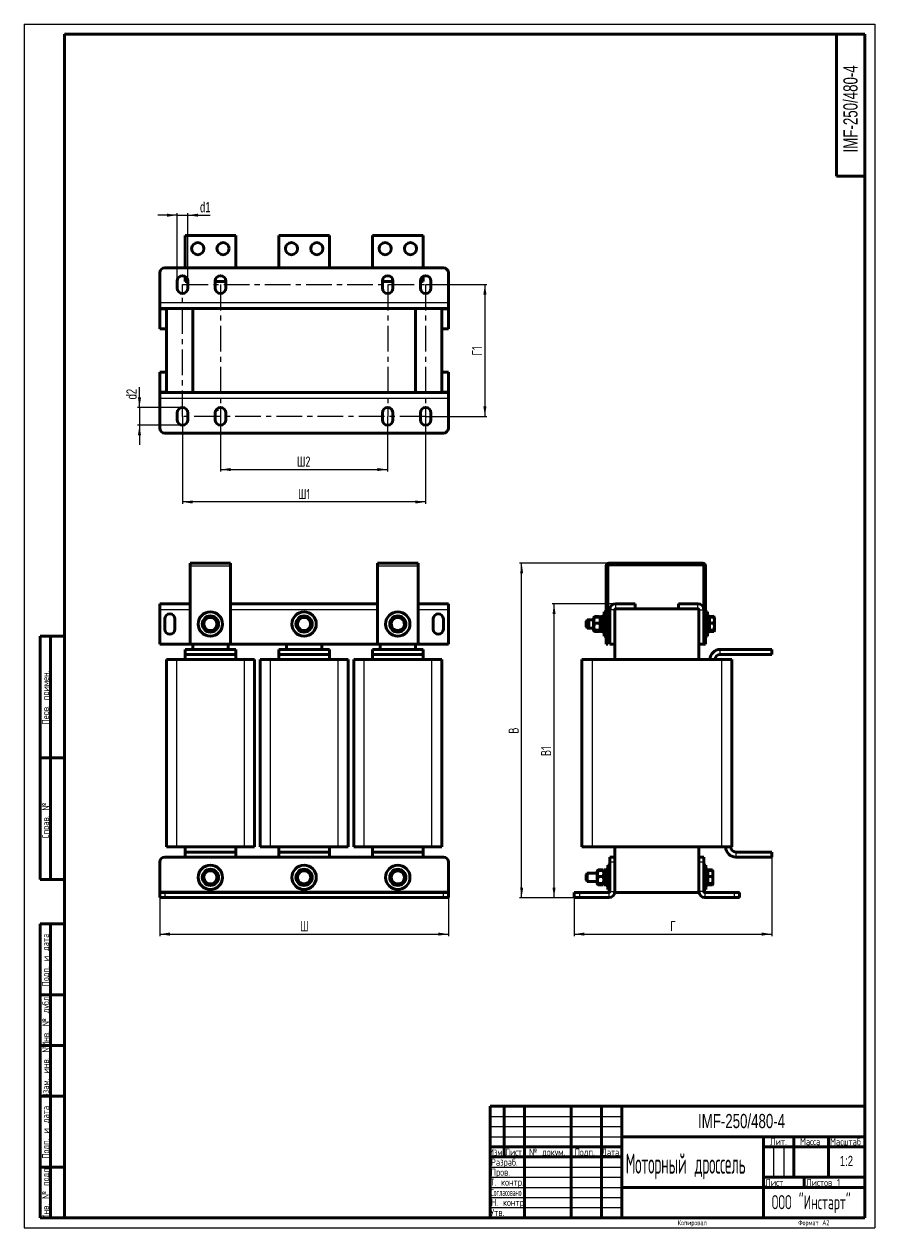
# Model space of a CAD drawing. Header units: millimetres. Extents: x 0 to 864, y 0 to 1188.
import ezdxf

# ---------------------------------------------------------------- set-up
doc = ezdxf.new("R2010")
doc.units = ezdxf.units.MM
doc.header["$LTSCALE"] = 2
doc.linetypes.add('CENTERX2', pattern=[20.32, 12.7, -2.54, 2.54, -2.54])
doc.linetypes.add('PHANTOM', pattern=[12.7, 6.35, -1.27, 1.27, -1.27, 1.27, -1.27])
doc.layers.add('ОСЕВЫЕ', color=7, linetype='Continuous')
doc.styles.add('SLDTEXTSTYLE0', font='TXT', dxfattribs={"width": 0.7, "bigfont": 'bigfont'})
doc.styles.add('SLDTEXTSTYLE1', font='TXT', dxfattribs={"width": 0.7})
doc.styles.add('SLDTEXTSTYLE2', font='TXT', dxfattribs={"width": 0.705079, "bigfont": 'bigfont'})
doc.styles.add('SLDTEXTSTYLE3', font='TXT', dxfattribs={"width": 0.648852, "bigfont": 'bigfont'})
doc.styles.add('SLDTEXTSTYLE4', font='TXT', dxfattribs={"width": 0.632021, "bigfont": 'bigfont'})
doc.styles.add('SLDTEXTSTYLE5', font='TXT', dxfattribs={"width": 0.625377, "bigfont": 'bigfont'})
doc.styles.add('SLDTEXTSTYLE6', font='TXT', dxfattribs={"width": 0.577331, "bigfont": 'bigfont'})
doc.styles.add('SLDTEXTSTYLE7', font='TXT', dxfattribs={"width": 0.459415, "bigfont": 'bigfont'})
doc.styles.add('SLDTEXTSTYLE8', font='TXT', dxfattribs={"width": 0.464618, "bigfont": 'bigfont'})
doc.dimstyles.new('SLDDIMSTYLE0', dxfattribs={"dimtxt": 10, "dimasz": 10, "dimexe": 0, "dimexo": 0.0625, "dimgap": 2.5, "dimtad": 2, "dimdec": 1, "dimrnd": 1e-09, "dimzin": 12, "dimdsep": 46, "dimtxsty": 'SLDTEXTSTYLE1', "dimsah": 1, "dimcen": 0.09, "dimadec": 0, "dimazin": 3, "dimtfac": 1, "dimtdec": 3, "dimtofl": 0, "dimtmove": 0, "dimatfit": 3, "dimfxl": 1, "dimfrac": 2, "dimtolj": 1, "dimtzin": 12, "dimarcsym": 0})
doc.dimstyles.new('SLDDIMSTYLE1', dxfattribs={"dimtxt": 10, "dimasz": 10, "dimexe": 0, "dimexo": 0.0625, "dimgap": 2.5, "dimtad": 2, "dimdec": 1, "dimrnd": 1e-09, "dimzin": 12, "dimdsep": 46, "dimtxsty": 'SLDTEXTSTYLE1', "dimsah": 1, "dimcen": 0.09, "dimadec": 0, "dimazin": 3, "dimtfac": 1, "dimtdec": 3, "dimtmove": 0, "dimatfit": 0, "dimfxl": 1, "dimfrac": 2, "dimtolj": 1, "dimtzin": 12, "dimarcsym": 0})

# ---------------------------------------------------------------- blocks, each defined once
blk = doc.blocks.new('_D')
at = {"color": 7, "linetype": 'Continuous', "lineweight": 0}
for p, q in [((133.9, 325.9), (133.9, 287.9)), ((418.9, 325.9), (418.9, 287.9)), ((133.9, 289.9), (418.9, 289.9))]:
    blk.add_line(p, q, dxfattribs=at)
at = {"color": 7, "linetype": 'Continuous', "lineweight": 18}
for points in [[(133.9, 289.9), (143.9, 288.4), (143.9, 291.5)], [(418.9, 289.9), (408.9, 291.5), (408.9, 288.4)]]:
    blk.add_solid(points, dxfattribs=at)
at = {"color": 7, "linetype": 'Continuous', "lineweight": 18, "insert": (272.5, 302.8), "char_height": 10, "attachment_point": 1, "style": 'SLDTEXTSTYLE0'}
blk.add_mtext('Ш', dxfattribs=at)
blk = doc.blocks.new('_D_1')
at = {"color": 7, "linetype": 'Continuous', "lineweight": 0}
for p, q in [((738.2, 365.9), (738.2, 287.9)), ((543.2, 325.9), (543.2, 287.9)), ((543.2, 289.9), (738.2, 289.9))]:
    blk.add_line(p, q, dxfattribs=at)
at = {"color": 7, "linetype": 'Continuous', "lineweight": 18}
for points in [[(543.2, 289.9), (553.2, 288.4), (553.2, 291.5)], [(738.2, 289.9), (728.2, 291.5), (728.2, 288.4)]]:
    blk.add_solid(points, dxfattribs=at)
at = {"color": 7, "linetype": 'Continuous', "lineweight": 18, "insert": (637.9, 302.8), "char_height": 10, "attachment_point": 1, "style": 'SLDTEXTSTYLE0'}
blk.add_mtext('Г', dxfattribs=at)
blk = doc.blocks.new('_D_2')
at = {"color": 7, "linetype": 'Continuous', "lineweight": 0}
for p, q in [((577.2, 655.9), (489.2, 655.9)), ((491.2, 325.9), (491.2, 655.9)), ((543.2, 325.9), (489.2, 325.9))]:
    blk.add_line(p, q, dxfattribs=at)
at = {"color": 7, "linetype": 'Continuous', "lineweight": 18}
for points in [[(491.2, 655.9), (489.7, 645.9), (492.7, 645.9)], [(491.2, 325.9), (492.7, 335.9), (489.7, 335.9)]]:
    blk.add_solid(points, dxfattribs=at)
at = {"color": 7, "linetype": 'Continuous', "lineweight": 18, "insert": (478.3, 487.7), "char_height": 10, "attachment_point": 1, "rotation": 90, "style": 'SLDTEXTSTYLE0'}
blk.add_mtext('В', dxfattribs=at)
blk = doc.blocks.new('_D_3')
at = {"color": 7, "linetype": 'Continuous', "lineweight": 0}
for p, q in [((584.2, 615.9), (521.2, 615.9)), ((523.2, 325.9), (523.2, 615.9)), ((543.2, 325.9), (521.2, 325.9))]:
    blk.add_line(p, q, dxfattribs=at)
at = {"color": 7, "linetype": 'Continuous', "lineweight": 18}
for points in [[(523.2, 615.9), (521.7, 605.9), (524.7, 605.9)], [(523.2, 325.9), (524.7, 335.9), (521.7, 335.9)]]:
    blk.add_solid(points, dxfattribs=at)
at = {"color": 7, "linetype": 'Continuous', "lineweight": 18, "insert": (510.3, 465.6), "char_height": 10, "attachment_point": 1, "rotation": 90, "style": 'SLDTEXTSTYLE0'}
blk.add_mtext('В1', dxfattribs=at)
blk = doc.blocks.new('_D_4')
at = {"color": 7, "linetype": 'Continuous', "lineweight": 0}
for p, q in [((156.4, 800.9), (156.4, 714.4)), ((396.4, 800.9), (396.4, 714.4)), ((396.4, 716.4), (156.4, 716.4))]:
    blk.add_line(p, q, dxfattribs=at)
at = {"color": 7, "linetype": 'Continuous', "lineweight": 18}
for points in [[(156.4, 716.4), (166.4, 714.9), (166.4, 717.9)], [(396.4, 716.4), (386.4, 717.9), (386.4, 714.9)]]:
    blk.add_solid(points, dxfattribs=at)
at = {"color": 7, "linetype": 'Continuous', "lineweight": 18, "insert": (270.4, 729.3), "char_height": 10, "attachment_point": 1, "style": 'SLDTEXTSTYLE0'}
blk.add_mtext('Ш1', dxfattribs=at)
blk = doc.blocks.new('_D_5')
at = {"color": 7, "linetype": 'Continuous', "lineweight": 0}
for p, q in [((396.5, 930.9), (456.9, 930.9)), ((454.9, 930.9), (454.9, 800.9)), ((396.5, 800.9), (456.9, 800.9))]:
    blk.add_line(p, q, dxfattribs=at)
at = {"color": 7, "linetype": 'Continuous', "lineweight": 18}
for points in [[(454.9, 930.9), (453.4, 920.9), (456.5, 920.9)], [(454.9, 800.9), (456.5, 810.9), (453.4, 810.9)]]:
    blk.add_solid(points, dxfattribs=at)
at = {"color": 7, "linetype": 'Continuous', "lineweight": 18, "insert": (442.1, 860.9), "char_height": 10, "attachment_point": 1, "rotation": 90, "style": 'SLDTEXTSTYLE0'}
blk.add_mtext('Г1', dxfattribs=at)
blk = doc.blocks.new('_D_6')
at = {"color": 7, "linetype": 'Continuous', "lineweight": 0}
for p, q in [((113.9, 809.6), (113.9, 829.7)), ((156.4, 809.6), (111.9, 809.6)), ((113.9, 809.6), (113.9, 792.1)), ((156.4, 792.1), (111.9, 792.1)), ((113.9, 792.1), (113.9, 772.9))]:
    blk.add_line(p, q, dxfattribs=at)
at = {"color": 7, "linetype": 'Continuous', "lineweight": 18}
for points in [[(113.9, 809.6), (115.5, 819.6), (112.4, 819.6)], [(113.9, 792.1), (112.4, 782.1), (115.5, 782.1)]]:
    blk.add_solid(points, dxfattribs=at)
at = {"color": 7, "linetype": 'Continuous', "lineweight": 18, "insert": (101.1, 817.6), "char_height": 10, "attachment_point": 1, "rotation": 90, "style": 'SLDTEXTSTYLE1'}
blk.add_mtext('d2', dxfattribs=at)
blk = doc.blocks.new('_D_7')
at = {"color": 7, "linetype": 'Continuous', "lineweight": 0}
for p, q in [((193.9, 800.9), (193.9, 746.4)), ((358.9, 800.9), (358.9, 746.4)), ((193.9, 748.4), (358.9, 748.4))]:
    blk.add_line(p, q, dxfattribs=at)
at = {"color": 7, "linetype": 'Continuous', "lineweight": 18}
for points in [[(193.9, 748.4), (203.9, 746.9), (203.9, 749.9)], [(358.9, 748.4), (348.9, 749.9), (348.9, 746.9)]]:
    blk.add_solid(points, dxfattribs=at)
at = {"color": 7, "linetype": 'Continuous', "lineweight": 18, "insert": (269.3, 761.3), "char_height": 10, "attachment_point": 1, "style": 'SLDTEXTSTYLE0'}
blk.add_mtext('Ш2', dxfattribs=at)
blk = doc.blocks.new('_D_8')
at = {"color": 7, "linetype": 'Continuous', "lineweight": 0}
for p, q in [((151.2, 999.4), (132, 999.4)), ((151.2, 934.4), (151.2, 1001.4)), ((151.2, 999.4), (161.7, 999.4)), ((161.7, 934.4), (161.7, 1001.4)), ((161.7, 999.4), (183.7, 999.4))]:
    blk.add_line(p, q, dxfattribs=at)
at = {"color": 7, "linetype": 'Continuous', "lineweight": 18}
for points in [[(151.2, 999.4), (141.2, 1000.9), (141.2, 997.9)], [(161.7, 999.4), (171.7, 997.9), (171.7, 1000.9)]]:
    blk.add_solid(points, dxfattribs=at)
at = {"color": 7, "linetype": 'Continuous', "lineweight": 18, "insert": (173.7, 1012.3), "char_height": 10, "attachment_point": 1, "style": 'SLDTEXTSTYLE1'}
blk.add_mtext('d1', dxfattribs=at)

msp = doc.modelspace()

# ---------------------------------------------------------------- linework, layer by layer
at = {"color": 7, "linetype": 'Continuous', "lineweight": 50}
for p, q in [((40, 1178), (40, 10)), ((830, 1178), (40, 1178)), ((802, 1178), (802, 1038)), ((830, 10), (830, 1178)), ((802, 1038), (830, 1038)), ((208.95, 979.39), (158.95, 979.39)), ((158.95, 979.39), (158.95, 947.39)), ((208.95, 947.39), (208.95, 979.39)), ((301.45, 979.39), (251.45, 979.39)), ((251.45, 979.39), (251.45, 947.39)), ((301.45, 947.39), (301.45, 979.39)), ((393.95, 979.39), (343.95, 979.39)), ((343.95, 979.39), (343.95, 947.39)), ((393.95, 947.39), (393.95, 979.39)), ((133.95, 913.39), (133.95, 942.39)), ((138.95, 947.39), (413.95, 947.39)), ((158.95, 933.89), (158.95, 939.01)), ((393.95, 939.01), (393.95, 933.89)), ((418.95, 942.39), (418.95, 913.39)), ((151.2, 927.39), (151.2, 934.39)), ((158.95, 933.89), (161.7, 933.89)), ((161.7, 934.39), (161.7, 927.39)), ((188.7, 927.39), (188.7, 934.39)), ((188.7, 933.89), (199.2, 933.89)), ((199.2, 934.39), (199.2, 927.39)), ((353.7, 927.39), (353.7, 934.39)), ((353.7, 933.89), (364.2, 933.89)), ((364.2, 934.39), (364.2, 927.39)), ((391.2, 927.39), (391.2, 934.39)), ((391.2, 933.89), (393.95, 933.89)), ((401.7, 934.39), (401.7, 927.39)), ((133.95, 907.39), (133.95, 913.39)), ((133.95, 907.39), (133.95, 906.39)), ((133.95, 907.39), (166.45, 907.39)), ((133.95, 887.39), (133.95, 906.39)), ((140.45, 824.39), (140.45, 907.39)), ((166.45, 824.39), (166.45, 907.39)), ((166.45, 907.39), (386.45, 907.39)), ((386.45, 907.39), (418.95, 907.39)), ((386.45, 824.39), (386.45, 907.39)), ((412.45, 907.39), (412.45, 824.39)), ((418.95, 913.39), (418.95, 907.39)), ((418.95, 906.39), (418.95, 907.39)), ((418.95, 906.39), (418.95, 887.39)), ((140.45, 887.39), (133.95, 887.39)), ((418.95, 887.39), (412.45, 887.39)), ((133.95, 825.39), (133.95, 844.39)), ((133.95, 844.39), (140.45, 844.39)), ((412.45, 844.39), (418.95, 844.39)), ((418.95, 844.39), (418.95, 825.39)), ((133.95, 825.39), (133.95, 824.39)), ((166.45, 824.39), (133.95, 824.39)), ((133.95, 818.39), (133.95, 824.39)), ((166.45, 824.39), (386.45, 824.39)), ((418.95, 824.39), (386.45, 824.39)), ((418.95, 824.39), (418.95, 825.39)), ((418.95, 824.39), (418.95, 818.39)), ((133.95, 789.39), (133.95, 818.39)), ((191.01, 807.7), (191.4, 807.86)), ((191.4, 808.98), (191.4, 807.86)), ((362.45, 808.3), (362.45, 807.86)), ((362.92, 807.77), (362.45, 807.86)), ((418.95, 818.39), (418.95, 789.39)), ((151.2, 797.39), (151.2, 804.39)), ((161.7, 804.39), (161.7, 797.39)), ((188.7, 797.39), (188.7, 804.39)), ((189.95, 806.99), (189.39, 806.99)), ((189.95, 806.99), (191.03, 807.61)), ((199.2, 804.39), (199.2, 797.39)), ((353.7, 797.39), (353.7, 804.39)), ((362.45, 807.28), (362.95, 806.99)), ((363.51, 806.99), (362.95, 806.99)), ((364.2, 804.39), (364.2, 797.39)), ((391.2, 797.39), (391.2, 804.39)), ((401.7, 804.39), (401.7, 797.39)), ((413.95, 784.39), (138.95, 784.39)), ((163.95, 655.93), (203.95, 655.93)), ((163.95, 653.43), (163.95, 655.93)), ((163.95, 653.43), (163.95, 575.93)), ((203.95, 655.93), (203.95, 653.43)), ((203.95, 575.93), (203.95, 653.43)), ((348.95, 653.43), (348.95, 655.93)), ((348.95, 655.93), (388.95, 655.93)), ((348.95, 653.43), (348.95, 575.93)), ((388.95, 655.93), (388.95, 653.43)), ((388.95, 575.93), (388.95, 653.43)), ((574.7, 575.93), (574.7, 653.43)), ((576.2, 575.93), (576.2, 653.43)), ((577.2, 655.93), (670.2, 655.93)), ((577.2, 654.43), (670.2, 654.43)), ((671.2, 653.43), (671.2, 609.93)), ((672.7, 653.43), (672.7, 575.93)), ((133.95, 609.93), (133.95, 615.93)), ((133.95, 615.93), (163.95, 615.93)), ((133.95, 609.93), (133.95, 575.93)), ((203.95, 615.93), (348.95, 615.93)), ((388.95, 615.93), (418.95, 615.93)), ((418.95, 615.93), (418.95, 609.93)), ((418.95, 575.93), (418.95, 609.93)), ((574.7, 607.93), (572.7, 607.93)), ((572.7, 607.93), (572.7, 583.93)), ((578.2, 607.93), (576.2, 607.93)), ((578.2, 575.93), (578.2, 609.93)), ((583.2, 575.93), (583.2, 609.93)), ((584.2, 615.93), (603.2, 615.93)), ((584.2, 610.93), (603.2, 610.93)), ((603.2, 615.93), (603.2, 610.93)), ((603.2, 610.93), (646.2, 610.93)), ((646.2, 615.93), (646.2, 610.93)), ((646.2, 615.93), (665.2, 615.93)), ((646.2, 610.93), (665.2, 610.93)), ((666.2, 609.93), (666.2, 575.93)), ((671.2, 609.93), (671.2, 575.93)), ((674.7, 607.93), (672.7, 607.93)), ((674.7, 607.93), (674.7, 583.93)), ((138.95, 590.93), (138.95, 600.93)), ((148.95, 600.93), (148.95, 590.93)), ((176.49, 596.8), (178.74, 599.81)), ((180.98, 602.82), (184.7, 602.38)), ((188.43, 601.94), (189.92, 598.5)), ((191.4, 595.05), (189.16, 592.04)), ((269, 595.03), (270.47, 598.48)), ((271.94, 601.93), (275.67, 602.38)), ((279.4, 602.83), (281.65, 599.83)), ((283.9, 596.82), (282.43, 593.37)), ((361.86, 598.39), (364.7, 600.84)), ((363.27, 591.01), (362.56, 594.7)), ((367.53, 603.3), (371.08, 602.07)), ((374.62, 600.84), (375.33, 597.15)), ((403.95, 590.93), (403.95, 600.93)), ((413.95, 600.93), (413.95, 590.93)), ((556.05, 599.93), (554.8, 598.68)), ((554.8, 593.18), (554.8, 598.68)), ((557.55, 599.93), (556.05, 599.93)), ((556.05, 599.93), (556.05, 591.93)), ((557.55, 599.93), (556.3, 598.68)), ((556.3, 593.18), (556.3, 598.68)), ((562.3, 599.93), (557.55, 599.93)), ((557.55, 599.93), (557.55, 591.93)), ((562.63, 602.49), (562.3, 601.93)), ((562.3, 589.93), (562.3, 601.93)), ((562.82, 602.82), (562.63, 602.49)), ((563.17, 603.3), (562.83, 602.81)), ((563.07, 602.88), (563.17, 603.3)), ((568.23, 603.3), (563.17, 603.3)), ((568.23, 602.82), (563.17, 602.82)), ((568.23, 596.8), (563.17, 596.8)), ((569.1, 602.83), (566.67, 602.83)), ((568.23, 603.3), (568.39, 602.83)), ((568.48, 602.81), (568.23, 603.3)), ((568.73, 602.47), (568.23, 602.82)), ((568.58, 602.83), (568.56, 602.86)), ((569.1, 601.93), (568.77, 602.49)), ((571.1, 603.33), (569.1, 603.33)), ((569.1, 603.33), (569.1, 588.53)), ((569.1, 601.93), (569.1, 601.93)), ((572.7, 603.93), (571.1, 603.93)), ((571.1, 603.93), (571.1, 587.93)), ((578.2, 599.93), (576.2, 599.93)), ((676.3, 603.93), (674.7, 603.93)), ((676.3, 603.93), (676.3, 587.93)), ((679.52, 602.83), (676.3, 602.83)), ((676.6, 601.93), (676.3, 601.93)), ((676.6, 601.8), (676.3, 601.5)), ((676.6, 603.3), (676.6, 602.83)), ((681.02, 603.3), (676.6, 603.3)), ((676.6, 602.82), (676.6, 596.8)), ((681.02, 602.82), (676.6, 602.82)), ((681.02, 596.8), (676.6, 596.8)), ((676.6, 596.8), (676.6, 589.91)), ((681.11, 602.96), (681.02, 603.3)), ((681.02, 603.3), (681.25, 602.81)), ((681.02, 602.82), (681.6, 602.38)), ((681.02, 596.8), (681.6, 599.81)), ((681.6, 602.43), (681.35, 602.86)), ((681.6, 599.81), (681.6, 602.42)), ((681.6, 593.35), (681.6, 599.81)), ((16, 344), (16, 584)), ((40, 584), (16, 584)), ((16, 344), (16, 584)), ((26, 344), (26, 584)), ((26, 344), (26, 584)), ((179.46, 589.91), (177.98, 593.35)), ((186.92, 589.03), (183.19, 589.47)), ((273.5, 589.02), (271.25, 592.03)), ((280.95, 589.92), (277.23, 589.47)), ((370.36, 588.55), (366.82, 589.78)), ((376.04, 593.46), (373.2, 591.01)), ((554.8, 593.18), (556.05, 591.93)), ((556.05, 591.93), (557.55, 591.93)), ((556.3, 593.18), (557.55, 591.93)), ((557.55, 591.93), (562.3, 591.93)), ((562.3, 589.93), (562.63, 589.36)), ((562.63, 589.36), (562.82, 589.03)), ((563.17, 588.55), (562.83, 589.05)), ((568.23, 589.91), (563.17, 589.91)), ((568.23, 589.03), (563.17, 589.03)), ((568.23, 588.55), (563.17, 588.55)), ((569.1, 589.02), (566.67, 589.02)), ((568.48, 589.04), (568.23, 588.55)), ((568.56, 589), (568.58, 589.02)), ((568.77, 589.36), (569.1, 589.93)), ((569.1, 588.53), (571.1, 588.53)), ((571.1, 587.93), (572.7, 587.93)), ((572.7, 583.93), (574.7, 583.93)), ((576.2, 591.93), (578.2, 591.93)), ((576.2, 583.93), (578.2, 583.93)), ((672.7, 583.93), (674.7, 583.93)), ((674.7, 587.93), (676.3, 587.93)), ((676.3, 590.35), (676.6, 590.05)), ((679.52, 589.02), (676.3, 589.02)), ((681.02, 589.91), (676.6, 589.91)), ((676.6, 589.91), (676.6, 589.03)), ((681.02, 589.03), (676.6, 589.03)), ((676.6, 589.02), (676.6, 588.55)), ((681.02, 588.55), (676.6, 588.55)), ((681.02, 589.91), (681.6, 593.35)), ((681.02, 589.03), (681.6, 589.47)), ((681.02, 588.55), (681.37, 589.3)), ((681.35, 588.99), (681.6, 589.43)), ((681.6, 589.47), (681.6, 593.35)), ((133.95, 575.93), (163.95, 575.93)), ((158.95, 565.93), (158.95, 570.93)), ((158.95, 570.93), (208.95, 570.93)), ((163.95, 575.93), (203.95, 575.93)), ((166.45, 575.93), (166.45, 570.93)), ((201.45, 575.93), (201.45, 570.93)), ((203.95, 575.93), (348.95, 575.93)), ((208.95, 565.93), (208.95, 570.93)), ((251.45, 565.93), (251.45, 570.93)), ((251.45, 570.93), (301.45, 570.93)), ((258.95, 570.93), (258.95, 575.93)), ((293.95, 575.93), (293.95, 570.93)), ((301.45, 565.93), (301.45, 570.93)), ((343.95, 565.93), (343.95, 570.93)), ((343.95, 570.93), (393.95, 570.93)), ((348.95, 575.93), (388.95, 575.93)), ((351.45, 570.93), (351.45, 575.93)), ((386.45, 570.93), (386.45, 575.93)), ((388.95, 575.93), (418.95, 575.93)), ((393.95, 565.93), (393.95, 570.93)), ((574.7, 575.93), (576.2, 575.93)), ((578.2, 575.93), (583.2, 575.93)), ((583.2, 575.93), (583.2, 560.93)), ((671.2, 575.93), (666.2, 575.93)), ((666.2, 575.93), (666.2, 560.93)), ((672.7, 575.93), (671.2, 575.93)), ((687.2, 570.93), (738.2, 570.93)), ((738.2, 565.93), (738.2, 570.93)), ((140.45, 375.93), (140.45, 560.93)), ((140.45, 560.93), (150.45, 560.93)), ((150.45, 560.93), (217.45, 560.93)), ((158.95, 565.93), (208.95, 565.93)), ((158.95, 565.93), (158.95, 560.93)), ((208.95, 560.93), (208.95, 565.93)), ((217.45, 560.93), (227.45, 560.93)), ((227.45, 560.93), (227.45, 375.93)), ((232.95, 375.93), (232.95, 560.93)), ((232.95, 560.93), (242.95, 560.93)), ((242.95, 560.93), (309.95, 560.93)), ((251.45, 565.93), (301.45, 565.93)), ((251.45, 565.93), (251.45, 560.93)), ((301.45, 560.93), (301.45, 565.93)), ((309.95, 560.93), (319.95, 560.93)), ((319.95, 560.93), (319.95, 375.93)), ((325.45, 375.93), (325.45, 560.93)), ((325.45, 560.93), (335.45, 560.93)), ((335.45, 560.93), (402.45, 560.93)), ((343.95, 565.93), (393.95, 565.93)), ((343.95, 565.93), (343.95, 560.93)), ((393.95, 560.93), (393.95, 565.93)), ((402.45, 560.93), (412.45, 560.93)), ((412.45, 560.93), (412.45, 375.93)), ((550.7, 375.93), (550.7, 560.93)), ((550.7, 560.93), (560.7, 560.93)), ((560.7, 560.93), (688.7, 560.93)), ((687.2, 565.93), (738.2, 565.93)), ((688.7, 560.93), (698.7, 560.93)), ((698.7, 560.93), (698.7, 375.93)), ((16, 464), (40, 464)), ((150.45, 375.93), (140.45, 375.93)), ((150.45, 375.93), (217.45, 375.93)), ((158.95, 375.93), (158.95, 370.93)), ((158.95, 370.93), (158.95, 365.93)), ((208.95, 370.93), (158.95, 370.93)), ((208.95, 370.93), (208.95, 375.93)), ((208.95, 370.93), (208.95, 365.93)), ((227.45, 375.93), (217.45, 375.93)), ((242.95, 375.93), (232.95, 375.93)), ((242.95, 375.93), (309.95, 375.93)), ((251.45, 375.93), (251.45, 370.93)), ((251.45, 370.93), (251.45, 365.93)), ((301.45, 370.93), (251.45, 370.93)), ((301.45, 370.93), (301.45, 375.93)), ((301.45, 370.93), (301.45, 365.93)), ((319.95, 375.93), (309.95, 375.93)), ((335.45, 375.93), (325.45, 375.93)), ((335.45, 375.93), (402.45, 375.93)), ((343.95, 375.93), (343.95, 370.93)), ((343.95, 370.93), (343.95, 365.93)), ((393.95, 370.93), (343.95, 370.93)), ((393.95, 370.93), (393.95, 375.93)), ((393.95, 370.93), (393.95, 365.93)), ((412.45, 375.93), (402.45, 375.93)), ((560.7, 375.93), (550.7, 375.93)), ((560.7, 375.93), (688.7, 375.93)), ((583.2, 375.93), (583.2, 365.93)), ((666.2, 375.93), (666.2, 365.93)), ((698.7, 375.93), (688.7, 375.93)), ((738.2, 370.93), (702.7, 370.93)), ((738.2, 370.93), (738.2, 365.93)), ((133.95, 331.93), (133.95, 360.93)), ((138.95, 365.93), (158.95, 365.93)), ((208.95, 365.93), (158.95, 365.93)), ((208.95, 365.93), (251.45, 365.93)), ((301.45, 365.93), (251.45, 365.93)), ((301.45, 365.93), (343.95, 365.93)), ((393.95, 365.93), (343.95, 365.93)), ((393.95, 365.93), (413.95, 365.93)), ((418.95, 360.93), (418.95, 331.93)), ((578.2, 357.93), (576.2, 357.93)), ((576.2, 357.93), (576.2, 333.93)), ((578.2, 365.93), (583.2, 365.93)), ((578.2, 360.93), (578.2, 365.93)), ((578.2, 360.93), (578.2, 331.93)), ((583.2, 365.93), (583.2, 360.93)), ((583.2, 360.93), (583.2, 331.93)), ((666.2, 365.93), (671.2, 365.93)), ((666.2, 360.93), (666.2, 365.93)), ((666.2, 331.93), (666.2, 360.93)), ((671.2, 365.93), (671.2, 360.93)), ((671.2, 331.93), (671.2, 360.93)), ((673.2, 357.93), (671.2, 357.93)), ((673.2, 357.93), (673.2, 333.93)), ((738.2, 365.93), (702.7, 365.93)), ((176.49, 346.8), (178.74, 349.81)), ((180.98, 352.82), (184.7, 352.38)), ((188.43, 351.94), (189.92, 348.5)), ((191.4, 345.05), (189.16, 342.04)), ((269.36, 348.39), (272.2, 350.84)), ((270.77, 341.01), (270.06, 344.7)), ((275.03, 353.3), (278.58, 352.07)), ((282.12, 350.84), (282.83, 347.15)), ((362.45, 349.68), (365.7, 351.55)), ((362.45, 342.17), (362.45, 345.93)), ((368.95, 353.43), (372.2, 351.55)), ((375.45, 349.68), (375.45, 345.93)), ((556.05, 349.93), (554.8, 348.68)), ((554.8, 343.18), (554.8, 348.68)), ((565.8, 349.93), (556.05, 349.93)), ((556.05, 349.93), (556.05, 341.93)), ((566.13, 352.49), (565.8, 351.93)), ((565.8, 339.93), (565.8, 351.93)), ((566.32, 352.82), (566.13, 352.49)), ((566.47, 353.07), (566.32, 352.82)), ((566.67, 353.3), (566.33, 352.81)), ((566.53, 352.75), (566.67, 353.3)), ((566.58, 353.17), (566.67, 353.43)), ((571.73, 353.43), (566.67, 353.43)), ((571.73, 353.3), (566.67, 353.3)), ((571.73, 352.82), (566.67, 352.82)), ((571.73, 346.8), (566.67, 346.8)), ((571.73, 353.3), (571.84, 352.98)), ((571.98, 352.81), (571.73, 353.3)), ((572.23, 352.47), (571.73, 352.82)), ((572.27, 352.49), (572.06, 352.86)), ((572.6, 351.93), (572.27, 352.49)), ((574.6, 353.33), (572.6, 353.33)), ((572.6, 353.33), (572.6, 338.53)), ((576.2, 353.93), (574.6, 353.93)), ((574.6, 353.93), (574.6, 337.93)), ((674.8, 353.93), (673.2, 353.93)), ((674.8, 353.93), (674.8, 337.93)), ((675.1, 351.8), (674.8, 351.5)), ((675.1, 353.43), (675.1, 353.3)), ((679.52, 353.43), (675.1, 353.43)), ((675.1, 353.3), (675.1, 352.82)), ((679.52, 353.3), (675.1, 353.3)), ((675.1, 352.82), (675.1, 346.8)), ((679.52, 352.82), (675.1, 352.82)), ((679.52, 346.8), (675.1, 346.8)), ((675.1, 346.8), (675.1, 339.91)), ((679.67, 352.71), (679.52, 353.3)), ((679.52, 353.3), (679.75, 352.81)), ((679.52, 352.82), (680.1, 352.38)), ((679.52, 346.8), (680.1, 349.81)), ((680.1, 352.43), (679.85, 352.86)), ((680.1, 349.81), (680.1, 352.42)), ((680.1, 343.35), (680.1, 349.81)), ((16, 344), (40, 344)), ((179.46, 339.91), (177.98, 343.35)), ((186.92, 339.03), (183.19, 339.47)), ((277.86, 338.55), (274.32, 339.78)), ((283.54, 343.46), (280.7, 341.01)), ((368.95, 338.42), (365.7, 340.3)), ((375.45, 342.17), (372.2, 340.3)), ((554.8, 343.18), (556.05, 341.93)), ((556.05, 341.93), (565.8, 341.93)), ((565.8, 339.93), (566.13, 339.36)), ((566.13, 339.36), (566.32, 339.03)), ((566.32, 339.03), (566.47, 338.78)), ((566.67, 338.55), (566.33, 339.05)), ((571.73, 339.91), (566.67, 339.91)), ((571.73, 339.03), (566.67, 339.03)), ((571.73, 338.55), (566.67, 338.55)), ((571.73, 338.42), (566.67, 338.42)), ((572.11, 339.3), (571.73, 338.55)), ((571.93, 338.76), (572.06, 339)), ((572.06, 339), (572.19, 339.22)), ((572.27, 339.36), (572.6, 339.93)), ((572.6, 338.53), (574.6, 338.53)), ((574.6, 337.93), (576.2, 337.93)), ((576.2, 333.93), (578.2, 333.93)), ((671.2, 333.93), (673.2, 333.93)), ((673.2, 337.93), (674.8, 337.93)), ((674.8, 340.35), (675.1, 340.05)), ((679.52, 339.91), (675.1, 339.91)), ((675.1, 339.91), (675.1, 339.03)), ((679.52, 339.03), (675.1, 339.03)), ((675.1, 339.03), (675.1, 338.55)), ((679.52, 338.55), (675.1, 338.55)), ((675.1, 338.55), (675.1, 338.42)), ((679.52, 338.42), (675.1, 338.42)), ((679.52, 339.91), (680.1, 343.35)), ((679.52, 339.03), (680.1, 339.47)), ((679.52, 338.55), (679.75, 339.04)), ((679.52, 338.42), (679.85, 338.99)), ((679.85, 338.99), (680.1, 339.43)), ((680.1, 339.47), (680.1, 343.35)), ((133.95, 331.93), (133.95, 330.93)), ((133.95, 325.93), (133.95, 330.93)), ((133.95, 330.93), (138.95, 330.93)), ((138.95, 325.93), (133.95, 325.93)), ((138.95, 330.93), (413.95, 330.93)), ((138.95, 325.93), (413.95, 325.93)), ((413.95, 330.93), (418.95, 330.93)), ((418.95, 325.93), (413.95, 325.93)), ((418.95, 330.93), (418.95, 331.93)), ((418.95, 330.93), (418.95, 325.93)), ((543.2, 325.93), (543.2, 330.93)), ((543.2, 330.93), (548.2, 330.93)), ((548.2, 325.93), (543.2, 325.93)), ((548.2, 330.93), (577.2, 330.93)), ((548.2, 325.93), (577.2, 325.93)), ((583.2, 331.93), (583.2, 330.93)), ((583.2, 330.93), (666.2, 330.93)), ((666.2, 331.93), (666.2, 330.93)), ((672.2, 330.93), (701.2, 330.93)), ((672.2, 325.93), (701.2, 325.93)), ((701.2, 330.93), (706.2, 330.93)), ((706.2, 325.93), (701.2, 325.93)), ((706.2, 330.93), (706.2, 325.93)), ((16, 10), (16, 300)), ((16, 300), (40, 300)), ((26, 10), (26, 300)), ((40, 230), (16, 230)), ((40, 180), (16, 180)), ((40, 130), (16, 130)), ((460, 120), (830, 120)), ((460, 120), (460, 10)), ((474, 70), (474, 120)), ((494, 120), (494, 10)), ((540, 120), (540, 10)), ((570, 120), (570, 10)), ((590, 120), (590, 10)), ((590, 90), (830, 90)), ((730, 90), (730, 10)), ((760, 90), (760, 50)), ((794, 90), (794, 50)), ((460, 80), (590, 80)), ((730, 80), (830, 80)), ((16, 60), (40, 60)), ((460, 70), (590, 70)), ((730, 50), (830, 50)), ((770, 50), (770, 40)), ((590, 40), (830, 40)), ((16, 10), (40, 10)), ((40, 10), (830, 10))]:
    msp.add_line(p, q, dxfattribs=at)
at = {"color": 7, "linetype": 'Continuous', "lineweight": 25}
for p, q in [((40, 1178), (40, 10)), ((40, 464), (16, 464))]:
    msp.add_line(p, q, dxfattribs=at)
at = {"color": 7, "linetype": 'CENTERX2', "lineweight": 18}
for p, q in [((156.45, 930.89), (396.45, 930.89)), ((156.45, 800.89), (156.45, 930.89)), ((193.95, 930.89), (193.95, 800.89)), ((358.95, 930.89), (358.95, 800.89)), ((396.45, 930.89), (396.45, 800.89)), ((396.45, 800.89), (156.45, 800.89))]:
    msp.add_line(p, q, dxfattribs=at)
at = {"color": 9, "linetype": 'Continuous', "lineweight": 18}
for p, q in [((133.95, 913.39), (418.95, 913.39)), ((133.95, 906.39), (140.45, 906.39)), ((412.45, 906.39), (418.95, 906.39)), ((140.45, 825.39), (133.95, 825.39)), ((418.95, 825.39), (412.45, 825.39)), ((418.95, 818.39), (133.95, 818.39)), ((163.95, 653.43), (203.95, 653.43)), ((348.95, 653.43), (388.95, 653.43)), ((576.2, 653.43), (574.7, 653.43)), ((577.2, 654.43), (577.2, 655.93)), ((670.2, 654.43), (670.2, 655.93)), ((671.2, 653.43), (672.7, 653.43)), ((163.95, 609.93), (133.95, 609.93)), ((348.95, 609.93), (203.95, 609.93)), ((418.95, 609.93), (388.95, 609.93)), ((583.2, 609.93), (578.2, 609.93)), ((584.2, 610.93), (584.2, 615.93)), ((665.2, 610.93), (665.2, 615.93)), ((666.2, 609.93), (671.2, 609.93)), ((687.2, 565.93), (687.2, 570.93)), ((150.45, 560.93), (150.45, 375.93)), ((217.45, 375.93), (217.45, 560.93)), ((242.95, 560.93), (242.95, 375.93)), ((309.95, 375.93), (309.95, 560.93)), ((335.45, 560.93), (335.45, 375.93)), ((402.45, 375.93), (402.45, 560.93)), ((560.7, 560.93), (560.7, 375.93)), ((688.7, 375.93), (688.7, 560.93)), ((702.7, 370.93), (702.7, 365.93)), ((583.2, 360.93), (578.2, 360.93)), ((671.2, 360.93), (666.2, 360.93)), ((418.95, 331.93), (133.95, 331.93)), ((138.95, 330.93), (138.95, 325.93)), ((413.95, 325.93), (413.95, 330.93)), ((548.2, 330.93), (548.2, 325.93)), ((577.2, 330.93), (577.2, 325.93)), ((578.2, 331.93), (583.2, 331.93)), ((671.2, 331.93), (666.2, 331.93)), ((672.2, 330.93), (672.2, 325.93)), ((701.2, 325.93), (701.2, 330.93))]:
    msp.add_line(p, q, dxfattribs=at)
at = {"color": 7, "linetype": 'PHANTOM', "lineweight": 18}
msp.add_line((193.95, 784.39), (193.95, 754.05), dxfattribs=at)
at = {"color": 7, "linetype": 'Continuous', "lineweight": 18}
for p, q in [((460, 110), (590, 110)), ((460, 100), (590, 100)), ((460, 90), (590, 90)), ((740, 80), (740, 50)), ((750, 80), (750, 50)), ((460, 60), (590, 60)), ((460, 50), (590, 50)), ((460, 40), (590, 40)), ((460, 30), (590, 30)), ((460, 20), (590, 20))]:
    msp.add_line(p, q, dxfattribs=at)
at = {"color": 7, "linetype": 'Continuous', "lineweight": 50}
for centre, radius in [((171.45, 966.39), 6), ((196.45, 966.39), 6), ((263.95, 966.39), 6), ((288.95, 966.39), 6), ((356.45, 966.39), 6), ((381.45, 966.39), 6), ((183.95, 595.93), 12), ((276.45, 595.93), 12), ((368.95, 595.93), 12), ((183.95, 595.93), 8), ((276.45, 595.93), 8), ((368.95, 595.93), 8), ((183.95, 345.93), 12), ((276.45, 345.93), 12), ((368.95, 345.93), 12), ((183.95, 345.93), 8), ((276.45, 345.93), 8), ((368.95, 345.93), 8)]:
    msp.add_circle(centre, radius, dxfattribs=at)
for centre, radius, start, end in [((138.95, 942.39), 5, 90, 180), ((156.45, 934.39), 5.25, 0, 180), ((193.95, 934.39), 5.25, 0, 180), ((358.95, 934.39), 5.25, 0, 180), ((396.45, 934.39), 5.25, 0, 180), ((413.95, 942.39), 5, 0, 90), ((156.45, 927.39), 5.25, 180, 0), ((193.95, 927.39), 5.25, 180, 0), ((358.95, 927.39), 5.25, 180, 0), ((396.45, 927.39), 5.25, 180, 0), ((156.45, 804.39), 5.25, 0, 180), ((193.95, 804.39), 5.25, 0, 180), ((358.95, 804.39), 5.25, 0, 180), ((396.45, 804.39), 5.25, 0, 180), ((156.45, 797.39), 5.25, 180, 0), ((193.95, 797.39), 5.25, 180, 0), ((358.95, 797.39), 5.25, 180, 0), ((396.45, 797.39), 5.25, 180, 0), ((138.95, 789.39), 5, 180, 270), ((413.95, 789.39), 5, 270, 0), ((577.2, 653.43), 2.5, 90, 180), ((577.2, 653.43), 1, 90, 180), ((670.2, 653.43), 2.5, 0, 90), ((670.2, 653.43), 1, 0, 90), ((143.95, 600.93), 5, 0, 180), ((408.95, 600.93), 5, 0, 180), ((584.2, 609.93), 6, 90, 180), ((584.2, 609.93), 1, 90, 180), ((665.2, 609.93), 6, 0, 90), ((665.2, 609.93), 1, 0, 90), ((183.95, 595.93), 6.5, 143.31178, 203.31178), ((183.95, 595.93), 6.5, 83.31178, 143.31178), ((183.95, 595.93), 6.5, 23.31178, 83.31178), ((183.95, 595.93), 6.5, 323.31178, 23.31178), ((276.45, 595.93), 6.5, 156.8699, 216.8699), ((276.45, 595.93), 6.5, 96.8699, 156.8699), ((276.45, 595.93), 6.5, 36.8699, 96.8699), ((276.45, 595.93), 6.5, 336.8699, 36.8699), ((368.95, 595.93), 6.5, 130.86263, 190.86263), ((368.95, 595.93), 6.5, 190.86263, 250.86263), ((368.95, 595.93), 6.5, 70.86263, 130.86263), ((368.95, 595.93), 6.5, 10.86263, 70.86263), ((368.95, 595.93), 6.5, 310.86263, 10.86263), ((143.95, 590.93), 5, 180, 0), ((183.95, 595.93), 6.5, 203.31178, 263.31178), ((183.95, 595.93), 6.5, 263.31178, 323.31178), ((276.45, 595.93), 6.5, 216.8699, 276.8699), ((276.45, 595.93), 6.5, 276.8699, 336.8699), ((368.95, 595.93), 6.5, 250.86263, 310.86263), ((408.95, 590.93), 5, 180, 0), ((687.2, 560.93), 10, 90, 180), ((687.2, 560.93), 5, 90, 180), ((702.7, 375.93), 10, 180, 270), ((702.7, 375.93), 5, 180, 270), ((138.95, 360.93), 5, 90, 180), ((413.95, 360.93), 5, 0, 90), ((183.95, 345.93), 6.5, 143.31178, 203.31178), ((183.95, 345.93), 6.5, 83.31178, 143.31178), ((183.95, 345.93), 6.5, 23.31178, 83.31178), ((183.95, 345.93), 6.5, 323.31178, 23.31178), ((276.45, 345.93), 6.5, 130.86263, 190.86263), ((276.45, 345.93), 6.5, 190.86263, 250.86263), ((276.45, 345.93), 6.5, 70.86263, 130.86263), ((276.45, 345.93), 6.5, 10.86263, 70.86263), ((276.45, 345.93), 6.5, 310.86263, 10.86263), ((368.95, 345.93), 6.5, 120, 180), ((368.95, 345.93), 6.5, 180, 240), ((368.95, 345.93), 6.5, 60, 120), ((368.95, 345.93), 6.5, 0, 60), ((368.95, 345.93), 6.5, 300, 0), ((183.95, 345.93), 6.5, 203.31178, 263.31178), ((183.95, 345.93), 6.5, 263.31178, 323.31178), ((276.45, 345.93), 6.5, 250.86263, 310.86263), ((368.95, 345.93), 6.5, 240, 300), ((577.2, 331.93), 1, 270, 0), ((577.2, 331.93), 6, 270, 0), ((672.2, 331.93), 6, 180, 270), ((672.2, 331.93), 1, 180, 270)]:
    msp.add_arc(centre, radius, start, end, dxfattribs=at)
for points, knots in [([(191.4, 807.86), (191.01, 807.68), (190.47, 807.42), (189.91, 807.38), (189.75, 807.37)], [0, 0, 0, 0, 0.7150827, 1, 1, 1, 1]), ([(362.45, 807.86), (362.45, 807.7), (362.45, 807.37), (362.45, 807.31), (362.45, 807.28)], [0, 0, 0, 0, 0.5017513, 1, 1, 1, 1]), ([(177.98, 593.35), (177.97, 593.37), (177.47, 594.54), (176.98, 595.68), (176.49, 596.8)], [0, 0, 0, 0, 0.0172098, 1, 1, 1, 1]), ([(178.74, 599.81), (178.79, 599.88), (179.55, 600.9), (180.29, 601.89), (180.98, 602.82)], [0, 0, 0, 0, 0.07021477, 1, 1, 1, 1]), ([(184.7, 602.38), (184.79, 602.37), (186.05, 602.22), (187.29, 602.08), (188.43, 601.94)], [0, 0, 0, 0, 0.0702148, 1, 1, 1, 1]), ([(189.92, 598.5), (189.93, 598.48), (190.43, 597.31), (190.92, 596.17), (191.4, 595.05)], [0, 0, 0, 0, 0.01720975, 1, 1, 1, 1]), ([(271.25, 592.03), (271.23, 592.04), (270.47, 593.06), (269.73, 594.05), (269, 595.03)], [0, 0, 0, 0, 0.0172098, 1, 1, 1, 1]), ([(270.47, 598.48), (270.51, 598.56), (271, 599.73), (271.49, 600.87), (271.94, 601.93)], [0, 0, 0, 0, 0.0702148, 1, 1, 1, 1]), ([(275.67, 602.38), (275.76, 602.39), (277.02, 602.54), (278.25, 602.69), (279.4, 602.83)], [0, 0, 0, 0, 0.07021477, 1, 1, 1, 1]), ([(281.65, 599.83), (281.66, 599.81), (282.42, 598.79), (283.17, 597.8), (283.9, 596.82)], [0, 0, 0, 0, 0.0172098, 1, 1, 1, 1]), ([(362.56, 594.7), (362.56, 594.72), (362.32, 595.97), (362.09, 597.19), (361.86, 598.39)], [0, 0, 0, 0, 0.0172098, 1, 1, 1, 1]), ([(364.7, 600.84), (364.76, 600.9), (365.72, 601.73), (366.66, 602.54), (367.53, 603.3)], [0, 0, 0, 0, 0.07021477, 1, 1, 1, 1]), ([(371.08, 602.07), (371.16, 602.04), (372.36, 601.62), (373.53, 601.21), (374.62, 600.84)], [0, 0, 0, 0, 0.0702148, 1, 1, 1, 1]), ([(375.33, 597.15), (375.34, 597.13), (375.57, 595.89), (375.81, 594.66), (376.04, 593.46)], [0, 0, 0, 0, 0.0172098, 1, 1, 1, 1]), ([(563.17, 596.8), (563, 597.32), (562.67, 598.38), (562.48, 600.43), (562.9, 601.89), (563.17, 602.82)], [0, 0, 0, 0, 0.2648623, 0.535468, 1, 1, 1, 1]), ([(563.17, 589.91), (563.01, 590.47), (562.69, 591.62), (562.47, 593.96), (562.89, 595.67), (563.17, 596.8)], [0, 0, 0, 0, 0.2514061, 0.5075832, 1, 1, 1, 1]), ([(563.17, 602.82), (562.99, 602.74), (562.72, 602.63), (562.68, 602.51), (562.66, 602.47)], [0, 0, 0, 0, 0.6623504, 1, 1, 1, 1]), ([(568.23, 602.82), (568.4, 602.3), (568.74, 601.24), (568.92, 599.19), (568.5, 597.73), (568.23, 596.8)], [0, 0, 0, 0, 0.2648623, 0.535468, 1, 1, 1, 1]), ([(568.23, 596.8), (568.39, 596.23), (568.71, 595.09), (568.93, 592.75), (568.51, 591.03), (568.23, 589.91)], [0, 0, 0, 0, 0.2514061, 0.5075832, 1, 1, 1, 1]), ([(681.6, 599.81), (681.6, 599.88), (681.59, 600.9), (681.3, 601.89), (681.02, 602.82)], [0, 0, 0, 0, 0.07021477, 1, 1, 1, 1]), ([(681.6, 593.35), (681.6, 593.37), (681.6, 594.54), (681.31, 595.68), (681.02, 596.8)], [0, 0, 0, 0, 0.0172098, 1, 1, 1, 1]), ([(183.19, 589.47), (183.1, 589.48), (181.84, 589.63), (180.61, 589.77), (179.46, 589.91)], [0, 0, 0, 0, 0.07021477, 1, 1, 1, 1]), ([(189.16, 592.04), (189.11, 591.97), (188.35, 590.95), (187.61, 589.96), (186.92, 589.03)], [0, 0, 0, 0, 0.0702148, 1, 1, 1, 1]), ([(277.23, 589.47), (277.14, 589.46), (275.88, 589.31), (274.65, 589.16), (273.5, 589.02)], [0, 0, 0, 0, 0.07021477, 1, 1, 1, 1]), ([(282.43, 593.37), (282.39, 593.29), (281.89, 592.12), (281.4, 590.98), (280.95, 589.92)], [0, 0, 0, 0, 0.0702148, 1, 1, 1, 1]), ([(366.82, 589.78), (366.73, 589.81), (365.54, 590.23), (364.36, 590.64), (363.27, 591.01)], [0, 0, 0, 0, 0.0702148, 1, 1, 1, 1]), ([(373.2, 591.01), (373.13, 590.95), (372.17, 590.12), (371.24, 589.31), (370.36, 588.55)], [0, 0, 0, 0, 0.07021477, 1, 1, 1, 1]), ([(563.17, 589.03), (563, 589.11), (562.67, 589.26), (562.48, 589.56), (562.9, 589.77), (563.17, 589.91)], [0, 0, 0, 0, 0.2648623, 0.535468, 1, 1, 1, 1]), ([(568.23, 589.91), (568.4, 589.83), (568.74, 589.68), (568.92, 589.38), (568.5, 589.17), (568.23, 589.03)], [0, 0, 0, 0, 0.2648623, 0.535468, 1, 1, 1, 1]), ([(681.6, 589.47), (681.6, 589.48), (681.59, 589.63), (681.3, 589.77), (681.02, 589.91)], [0, 0, 0, 0, 0.07021477, 1, 1, 1, 1]), ([(177.98, 343.35), (177.97, 343.37), (177.47, 344.54), (176.98, 345.68), (176.49, 346.8)], [0, 0, 0, 0, 0.0172098, 1, 1, 1, 1]), ([(178.74, 349.81), (178.79, 349.88), (179.55, 350.9), (180.29, 351.89), (180.98, 352.82)], [0, 0, 0, 0, 0.07021477, 1, 1, 1, 1]), ([(184.7, 352.38), (184.79, 352.37), (186.05, 352.22), (187.29, 352.08), (188.43, 351.94)], [0, 0, 0, 0, 0.07021477, 1, 1, 1, 1]), ([(189.92, 348.5), (189.93, 348.48), (190.43, 347.31), (190.92, 346.17), (191.4, 345.05)], [0, 0, 0, 0, 0.0172098, 1, 1, 1, 1]), ([(270.06, 344.7), (270.06, 344.72), (269.82, 345.97), (269.59, 347.19), (269.36, 348.39)], [0, 0, 0, 0, 0.0172098, 1, 1, 1, 1]), ([(272.2, 350.84), (272.26, 350.9), (273.22, 351.73), (274.16, 352.54), (275.03, 353.3)], [0, 0, 0, 0, 0.0702148, 1, 1, 1, 1]), ([(278.58, 352.07), (278.66, 352.04), (279.86, 351.62), (281.03, 351.21), (282.12, 350.84)], [0, 0, 0, 0, 0.07021477, 1, 1, 1, 1]), ([(282.83, 347.15), (282.84, 347.13), (283.07, 345.89), (283.31, 344.66), (283.54, 343.46)], [0, 0, 0, 0, 0.0172098, 1, 1, 1, 1]), ([(362.45, 345.93), (362.45, 345.95), (362.45, 347.21), (362.45, 348.46), (362.45, 349.68)], [0, 0, 0, 0, 0.01720975, 1, 1, 1, 1]), ([(365.7, 351.55), (365.77, 351.6), (366.87, 352.23), (367.95, 352.85), (368.95, 353.43)], [0, 0, 0, 0, 0.07021477, 1, 1, 1, 1]), ([(372.2, 351.55), (372.27, 351.51), (373.37, 350.88), (374.45, 350.26), (375.45, 349.68)], [0, 0, 0, 0, 0.0702148, 1, 1, 1, 1]), ([(375.45, 345.93), (375.45, 345.9), (375.45, 344.64), (375.45, 343.39), (375.45, 342.17)], [0, 0, 0, 0, 0.0172098, 1, 1, 1, 1]), ([(566.67, 346.8), (566.5, 347.32), (566.17, 348.38), (565.98, 350.43), (566.4, 351.89), (566.67, 352.82)], [0, 0, 0, 0, 0.26486233, 0.53546796, 1, 1, 1, 1]), ([(566.67, 339.91), (566.51, 340.47), (566.19, 341.62), (565.97, 343.96), (566.39, 345.67), (566.67, 346.8)], [0, 0, 0, 0, 0.2514061, 0.5075832, 1, 1, 1, 1]), ([(566.67, 352.82), (566.49, 352.74), (566.22, 352.63), (566.18, 352.51), (566.16, 352.47)], [0, 0, 0, 0, 0.6623504, 1, 1, 1, 1]), ([(571.73, 352.82), (571.9, 352.3), (572.24, 351.24), (572.42, 349.19), (572, 347.73), (571.73, 346.8)], [0, 0, 0, 0, 0.2648623, 0.535468, 1, 1, 1, 1]), ([(571.73, 346.8), (571.89, 346.23), (572.21, 345.09), (572.43, 342.75), (572.01, 341.03), (571.73, 339.91)], [0, 0, 0, 0, 0.2514061, 0.5075832, 1, 1, 1, 1]), ([(680.1, 349.81), (680.1, 349.88), (680.09, 350.9), (679.8, 351.89), (679.52, 352.82)], [0, 0, 0, 0, 0.07021477, 1, 1, 1, 1]), ([(680.1, 343.35), (680.1, 343.37), (680.1, 344.54), (679.81, 345.68), (679.52, 346.8)], [0, 0, 0, 0, 0.0172098, 1, 1, 1, 1]), ([(183.19, 339.47), (183.1, 339.48), (181.84, 339.63), (180.61, 339.77), (179.46, 339.91)], [0, 0, 0, 0, 0.07021477, 1, 1, 1, 1]), ([(189.16, 342.04), (189.11, 341.97), (188.35, 340.95), (187.61, 339.96), (186.92, 339.03)], [0, 0, 0, 0, 0.07021477, 1, 1, 1, 1]), ([(274.32, 339.78), (274.23, 339.81), (273.04, 340.23), (271.86, 340.64), (270.77, 341.01)], [0, 0, 0, 0, 0.0702148, 1, 1, 1, 1]), ([(280.7, 341.01), (280.63, 340.95), (279.67, 340.12), (278.74, 339.31), (277.86, 338.55)], [0, 0, 0, 0, 0.0702148, 1, 1, 1, 1]), ([(365.7, 340.3), (365.62, 340.34), (364.52, 340.97), (363.45, 341.6), (362.45, 342.17)], [0, 0, 0, 0, 0.0702148, 1, 1, 1, 1]), ([(372.2, 340.3), (372.12, 340.25), (371.02, 339.62), (369.95, 339), (368.95, 338.42)], [0, 0, 0, 0, 0.0702148, 1, 1, 1, 1]), ([(566.67, 339.03), (566.5, 339.11), (566.17, 339.26), (565.98, 339.56), (566.4, 339.77), (566.67, 339.91)], [0, 0, 0, 0, 0.26486233, 0.53546796, 1, 1, 1, 1]), ([(571.73, 339.91), (571.9, 339.83), (572.24, 339.68), (572.42, 339.38), (572, 339.17), (571.73, 339.03)], [0, 0, 0, 0, 0.2648623, 0.535468, 1, 1, 1, 1]), ([(680.1, 339.47), (680.1, 339.48), (680.09, 339.63), (679.8, 339.77), (679.52, 339.91)], [0, 0, 0, 0, 0.07021477, 1, 1, 1, 1])]:
    msp.add_open_spline(points, degree=3, knots=knots, dxfattribs=at)
at = {"layer": 'ОСЕВЫЕ', "lineweight": 18}
for p, q in [((0, 1188), (840, 1188)), ((0, 1188), (0, 0)), ((840, 1188), (840, 0)), ((0, 0), (840, 0))]:
    msp.add_line(p, q, dxfattribs=at)

# ---------------------------------------------------------------- texts
at = {"color": 7, "linetype": 'Continuous', "lineweight": 0, "attachment_point": 2, "rotation": 90}
for s, insert, char_height, style in [('IMF-250/480-4', (808.79, 1104.34), 14, 'SLDTEXTSTYLE1'), ('Перв. примен.', (17.78, 523.37), 7, 'SLDTEXTSTYLE0'), ('Справ. №', (17.78, 402.02), 7, 'SLDTEXTSTYLE0'), ('Подп. и дата', (17.78, 264.35), 7, 'SLDTEXTSTYLE0'), ('Инв. № дубл.', (17.89, 204.27), 7, 'SLDTEXTSTYLE0'), ('Взам. инв. №', (17.78, 154.41), 7, 'SLDTEXTSTYLE0'), ('Подп. и дата', (17.89, 94.35), 7, 'SLDTEXTSTYLE0'), ('Инв. № подл.', (17.78, 34.36), 7, 'SLDTEXTSTYLE0')]:
    msp.add_mtext(s, dxfattribs=dict(at, insert=insert, char_height=char_height, style=style))
at = {"color": 7, "linetype": 'Continuous', "lineweight": 0}
for s, insert, char_height, attachment_point, style in [('IMF-250/480-4', (708.3, 112.48), 14, 2, 'SLDTEXTSTYLE1'), ('Лит.', (744.82, 88.65), 7, 2, 'SLDTEXTSTYLE0'), ('Масса', (775.99, 88.65), 7, 2, 'SLDTEXTSTYLE0'), ('Масштаб', (810.86, 88.53), 7, 2, 'SLDTEXTSTYLE2'), ('Изм.', (466.38, 78.23), 7, 2, 'SLDTEXTSTYLE5'), ('Лист', (483.12, 78.34), 7, 2, 'SLDTEXTSTYLE4'), ('№ докум.', (516.44, 78.34), 7, 2, 'SLDTEXTSTYLE0'), ('Подп.', (553.47, 78.34), 7, 2, 'SLDTEXTSTYLE0'), ('Дата', (578.89, 78.23), 7, 2, 'SLDTEXTSTYLE3'), ('Моторный дроссель', (593.98, 73.44), 20, 1, 'SLDTEXTSTYLE7'), ('1:2', (811.81, 71.11), 10, 2, 'SLDTEXTSTYLE1'), ('Разраб.', (460.89, 68.39), 7, 1, 'SLDTEXTSTYLE0'), ('Т. контр.', (460.07, 48.63), 7, 1, 'SLDTEXTSTYLE0'), ('Пров.', (460.74, 58.55), 7, 1, 'SLDTEXTSTYLE0'), ('Лист', (731.72, 48.29), 7, 1, 'SLDTEXTSTYLE0'), ('Листов 1', (772.07, 48.29), 7, 1, 'SLDTEXTSTYLE0'), ('Согласовано', (461, 38.48), 7, 1, 'SLDTEXTSTYLE8'), ('Н. контр.', (460.9, 28.73), 7, 1, 'SLDTEXTSTYLE0'), ('ООО "Инстарт"', (777.07, 32.4), 14, 2, 'SLDTEXTSTYLE6'), ('Утв.', (460.5, 18.72), 7, 1, 'SLDTEXTSTYLE0'), ('Копировал', (659.61, 7.65), 5, 2, 'SLDTEXTSTYLE0'), ('Формат А2', (779.59, 7.65), 5, 2, 'SLDTEXTSTYLE0')]:
    msp.add_mtext(s, dxfattribs=dict(at, insert=insert, char_height=char_height, attachment_point=attachment_point, style=style))

# ---------------------------------------------------------------- dimensions: what is measured, and where the dimension line sits
at = {"color": 7, "linetype": 'Continuous', "lineweight": 18}
for base, p1, p2, text, dimstyle, picture, middle in [((161.7, 999.39), (151.2, 934.39), (161.7, 934.39), 'd1', 'SLDDIMSTYLE1', '_D_8', (178.72, 999.39)), ((156.45, 716.39), (396.45, 800.89), (156.45, 800.89), 'Ш1', 'SLDDIMSTYLE0', '_D_4', (276.45, 716.39)), ((358.95, 748.39), (193.95, 800.89), (358.95, 800.89), 'Ш2', 'SLDDIMSTYLE0', '_D_7', (276.45, 748.39)), ((738.2, 289.93), (543.2, 325.93), (738.2, 365.93), 'Г', 'SLDDIMSTYLE0', '_D_1', (640.7, 289.93)), ((418.95, 289.93), (133.95, 325.93), (418.95, 325.93), 'Ш', 'SLDDIMSTYLE0', '_D', (276.45, 289.93))]:
    dim = msp.add_linear_dim(base=base, p1=p1, p2=p2, text=text, dimstyle=dimstyle, dxfattribs=at)
    dim.commit()
    dim.dimension.update_dxf_attribs({"geometry": picture, "text_midpoint": middle, "dimtype": 160})
for base, p1, p2, text, dimstyle, picture, middle in [((454.95, 800.89), (396.45, 930.89), (396.45, 800.89), 'Г1', 'SLDDIMSTYLE0', '_D_5', (454.95, 865.89)), ((113.95, 792.14), (156.45, 809.64), (156.45, 792.14), 'd2', 'SLDDIMSTYLE1', '_D_6', (113.95, 823.69)), ((491.2, 655.93), (543.2, 325.93), (577.2, 655.93), 'В', 'SLDDIMSTYLE0', '_D_2', (491.2, 490.93)), ((523.2, 615.93), (543.2, 325.93), (584.2, 615.93), 'В1', 'SLDDIMSTYLE0', '_D_3', (523.2, 470.93))]:
    dim = msp.add_linear_dim(base=base, p1=p1, p2=p2, angle=90, text=text, dimstyle=dimstyle, dxfattribs=at)
    dim.commit()
    dim.dimension.update_dxf_attribs({"geometry": picture, "text_midpoint": middle, "dimtype": 160})

doc.saveas('drawing.dxf')
